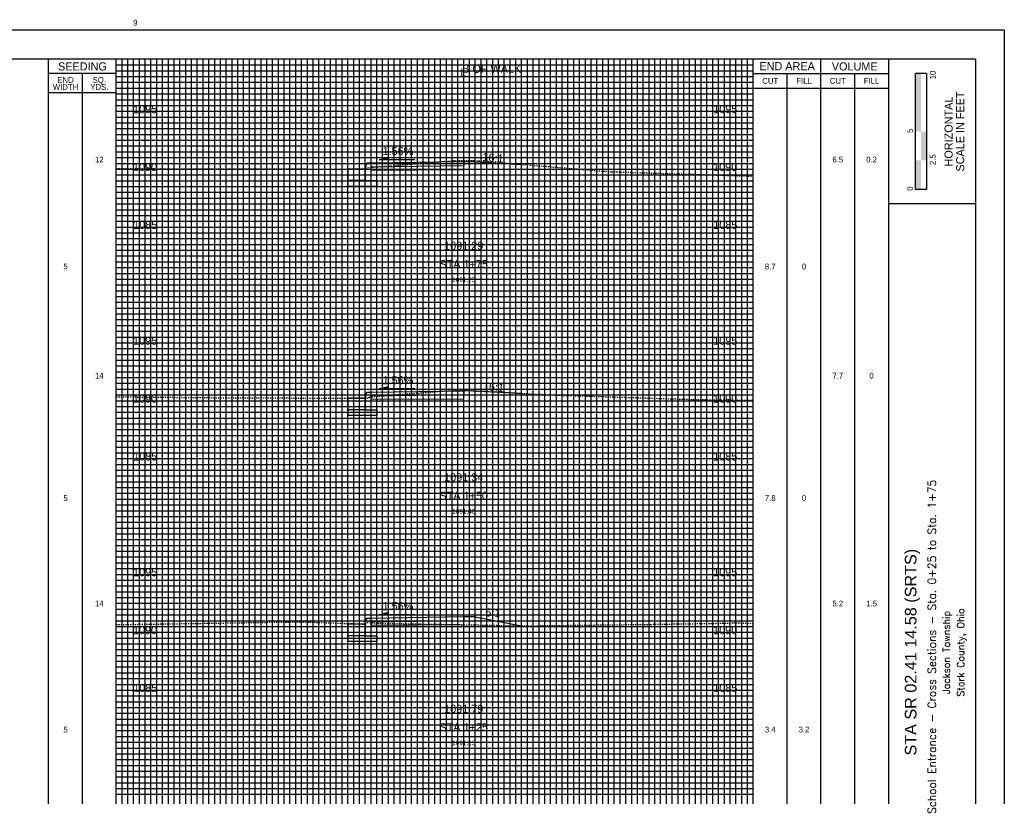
# Model space of a CAD drawing. Header units: feet. Extents: x 318 to 488, y 140 to 251.
# Tile 3 of 3: x 403 to 488, y 184 to 251. Entities that reach past the tile are written whole.
import ezdxf
from ezdxf.enums import TextEntityAlignment as Align

# ---------------------------------------------------------------- set-up
doc = ezdxf.new("R2010")
doc.units = ezdxf.units.FT
doc.header["$MEASUREMENT"] = 0
for name, pattern in [('CENTER2', [1.125, 0.75, -0.125, 0.125, -0.125]), ('DGN Style 4', [0.027369, 0.013684, -0.006842, 0, -0.006842]), ('OhDOT_USTN2', [0.11, 0.069, -0.041])]:
    doc.linetypes.add(name, pattern=pattern)
for name, color, linetype in [('CL_P_Construction', 7, 'DGN Style 4'), ('SH_Border', 7, 'Continuous'), ('SH_Data', 7, 'Continuous'), ('SH_Text', 7, 'Continuous'), ('XS_P_Annotation', 7, 'Continuous'), ('XS_P_Curb', 254, 'Continuous'), ('XS_P_Finished_Grade', 3, 'Continuous'), ('XS_P_Pavt_Surface', 251, 'Continuous'), ('XS_P_Subgrade', 4, 'Continuous'), ('XS_P_Text_Info', 7, 'Continuous'), ('XS_X_Ground_Line', 3, 'OhDOT_USTN2')]:
    doc.layers.add(name, color=color, linetype=linetype)
doc.layers.add('SH_Major_Grid_Line', color=254, linetype='Continuous', transparency=0.3)
doc.layers.add('SH_Minor_Grid_Line', color=252, linetype='Continuous', transparency=0.5)
doc.styles.add('Font32', font='simplex.shx', dxfattribs={"width": 0.85})
doc.styles.add('OHDOTSymbols', font='arial.ttf')
doc.styles.add('Slanted-Normal', font='font31.shx', dxfattribs={"height": 0.12})
doc.styles.add('Straight-Normal', font='font30.shx', dxfattribs={"height": 0.1})
doc.styles.add('Straight-Sub Title', font='font30.shx', dxfattribs={"height": 0.17})

msp = doc.modelspace()

# ---------------------------------------------------------------- hatches: boundary and pattern name
at = {"layer": 'SH_Data', "linetype": 'Continuous'}
msp.add_hatch(color=7, dxfattribs=at).paths.add_polyline_path([(480.046, 241.687), (480.046, 246.687), (480.513, 246.687), (480.517, 246.687), (480.517, 241.687)])

# ---------------------------------------------------------------- linework, layer by layer
at = {"layer": 'CL_P_Construction', "linetype": 'CENTER2'}
msp.add_line((441.033, 142.937), (441.033, 247.937), dxfattribs=at)
at = {"layer": 'SH_Border'}
for p, q in [((487.7, 250.437), (317.7, 250.437)), ((487.7, 250.437), (487.7, 140.437)), ((485.2, 247.937), (320.2, 247.937)), ((477.7, 247.937), (477.7, 142.937)), ((485.2, 247.937), (485.2, 142.937)), ((485.2, 235.437), (477.7, 235.437))]:
    msp.add_line(p, q, dxfattribs=at)
at = {"layer": 'SH_Data', "color": 7, "linetype": 'Continuous'}
for p, q in [((405.2, 142.937), (405.2, 247.937)), ((411.033, 142.937), (411.033, 247.937)), ((466.033, 142.937), (466.033, 247.937)), ((471.867, 142.937), (471.867, 247.937)), ((411.033, 246.687), (405.2, 246.687)), ((408.117, 142.937), (408.117, 246.687)), ((466.033, 246.687), (477.7, 246.687)), ((468.951, 142.937), (468.951, 246.687)), ((474.784, 142.937), (474.784, 246.687)), ((480.046, 236.687), (480.046, 246.687)), ((480.984, 246.687), (480.046, 246.687)), ((480.984, 246.687), (480.984, 236.687)), ((411.033, 245.02), (405.2, 245.02)), ((466.033, 245.437), (477.7, 245.437)), ((480.984, 236.687), (480.046, 236.687))]:
    msp.add_line(p, q, dxfattribs=at)
for points in [[(480.979, 239.187), (480.979, 241.687), (480.513, 239.187), (480.513, 241.687)], [(480.513, 236.687), (480.513, 239.187), (480.046, 236.687), (480.046, 239.187)]]:
    msp.add_solid(points, dxfattribs=at)
at = {"layer": 'SH_Major_Grid_Line', "color": 254, "linetype": 'Continuous'}
for p, q in [((416.033, 142.937), (416.033, 247.937)), ((421.033, 142.937), (421.033, 247.937)), ((426.033, 142.937), (426.033, 247.937)), ((431.033, 142.937), (431.033, 247.937)), ((436.033, 142.937), (436.033, 247.937)), ((441.033, 142.937), (441.033, 247.937)), ((446.033, 142.937), (446.033, 247.937)), ((451.033, 142.937), (451.033, 247.937)), ((456.033, 142.937), (456.033, 247.937)), ((461.033, 142.937), (461.033, 247.937)), ((411.033, 242.937), (466.033, 242.937)), ((411.033, 237.937), (466.033, 237.937)), ((411.033, 232.937), (466.033, 232.937)), ((411.033, 227.937), (466.033, 227.937)), ((411.033, 222.937), (466.033, 222.937)), ((411.033, 217.937), (466.033, 217.937)), ((411.033, 212.937), (466.033, 212.937)), ((411.033, 207.937), (466.033, 207.937)), ((411.033, 202.937), (466.033, 202.937)), ((411.033, 197.937), (466.033, 197.937)), ((411.033, 192.937), (466.033, 192.937)), ((411.033, 187.937), (466.033, 187.937))]:
    msp.add_line(p, q, dxfattribs=at)
at = {"layer": 'SH_Minor_Grid_Line', "color": 252, "linetype": 'Continuous'}
for p, q in [((411.033, 247.437), (466.033, 247.437)), ((411.533, 142.937), (411.533, 247.937)), ((412.033, 142.937), (412.033, 247.937)), ((412.533, 142.937), (412.533, 247.937)), ((413.033, 142.937), (413.033, 247.937)), ((413.533, 142.937), (413.533, 247.937)), ((414.033, 142.937), (414.033, 247.937)), ((414.533, 142.937), (414.533, 247.937)), ((415.033, 142.937), (415.033, 247.937)), ((415.533, 142.937), (415.533, 247.937)), ((416.533, 142.937), (416.533, 247.937)), ((417.033, 142.937), (417.033, 247.937)), ((417.533, 142.937), (417.533, 247.937)), ((418.033, 142.937), (418.033, 247.937)), ((418.533, 142.937), (418.533, 247.937)), ((419.033, 142.937), (419.033, 247.937)), ((419.533, 142.937), (419.533, 247.937)), ((420.033, 142.937), (420.033, 247.937)), ((420.533, 142.937), (420.533, 247.937)), ((421.533, 142.937), (421.533, 247.937)), ((422.033, 142.937), (422.033, 247.937)), ((422.533, 142.937), (422.533, 247.937)), ((423.033, 142.937), (423.033, 247.937)), ((423.533, 142.937), (423.533, 247.937)), ((424.033, 142.937), (424.033, 247.937)), ((424.533, 142.937), (424.533, 247.937)), ((425.033, 142.937), (425.033, 247.937)), ((425.533, 142.937), (425.533, 247.937)), ((426.533, 142.937), (426.533, 247.937)), ((427.033, 142.937), (427.033, 247.937)), ((427.533, 142.937), (427.533, 247.937)), ((428.033, 142.937), (428.033, 247.937)), ((428.533, 142.937), (428.533, 247.937)), ((429.033, 142.937), (429.033, 247.937)), ((429.533, 142.937), (429.533, 247.937)), ((430.033, 142.937), (430.033, 247.937)), ((430.533, 142.937), (430.533, 247.937)), ((431.533, 142.937), (431.533, 247.937)), ((432.033, 142.937), (432.033, 247.937)), ((432.533, 142.937), (432.533, 247.937)), ((433.033, 142.937), (433.033, 247.937)), ((433.533, 142.937), (433.533, 247.937)), ((434.033, 142.937), (434.033, 247.937)), ((434.533, 142.937), (434.533, 247.937)), ((435.033, 142.937), (435.033, 247.937)), ((435.533, 142.937), (435.533, 247.937)), ((436.533, 142.937), (436.533, 247.937)), ((437.033, 142.937), (437.033, 247.937)), ((437.533, 142.937), (437.533, 247.937)), ((438.033, 142.937), (438.033, 247.937)), ((438.533, 142.937), (438.533, 247.937)), ((439.033, 142.937), (439.033, 247.937)), ((439.533, 142.937), (439.533, 247.937)), ((440.033, 142.937), (440.033, 247.937)), ((440.533, 142.937), (440.533, 247.937)), ((441.533, 142.937), (441.533, 247.937)), ((442.033, 142.937), (442.033, 247.937)), ((442.533, 142.937), (442.533, 247.937)), ((443.033, 142.937), (443.033, 247.937)), ((443.533, 142.937), (443.533, 247.937)), ((444.033, 142.937), (444.033, 247.937)), ((444.533, 142.937), (444.533, 247.937)), ((445.033, 142.937), (445.033, 247.937)), ((445.533, 142.937), (445.533, 247.937)), ((446.533, 142.937), (446.533, 247.937)), ((447.033, 142.937), (447.033, 247.937)), ((447.533, 142.937), (447.533, 247.937)), ((448.033, 142.937), (448.033, 247.937)), ((448.533, 142.937), (448.533, 247.937)), ((449.033, 142.937), (449.033, 247.937)), ((449.533, 142.937), (449.533, 247.937)), ((450.033, 142.937), (450.033, 247.937)), ((450.533, 142.937), (450.533, 247.937)), ((451.533, 142.937), (451.533, 247.937)), ((452.033, 142.937), (452.033, 247.937)), ((452.533, 142.937), (452.533, 247.937)), ((453.033, 142.937), (453.033, 247.937)), ((453.533, 142.937), (453.533, 247.937)), ((454.033, 142.937), (454.033, 247.937)), ((454.533, 142.937), (454.533, 247.937)), ((455.033, 142.937), (455.033, 247.937)), ((455.533, 142.937), (455.533, 247.937)), ((456.533, 142.937), (456.533, 247.937)), ((457.033, 142.937), (457.033, 247.937)), ((457.533, 142.937), (457.533, 247.937)), ((458.033, 142.937), (458.033, 247.937)), ((458.533, 142.937), (458.533, 247.937)), ((459.033, 142.937), (459.033, 247.937)), ((459.533, 142.937), (459.533, 247.937)), ((460.033, 142.937), (460.033, 247.937)), ((460.533, 142.937), (460.533, 247.937)), ((461.533, 142.937), (461.533, 247.937)), ((462.033, 142.937), (462.033, 247.937)), ((462.533, 142.937), (462.533, 247.937)), ((463.033, 142.937), (463.033, 247.937)), ((463.533, 142.937), (463.533, 247.937)), ((464.033, 142.937), (464.033, 247.937)), ((464.533, 142.937), (464.533, 247.937)), ((465.033, 142.937), (465.033, 247.937)), ((465.533, 142.937), (465.533, 247.937)), ((411.033, 246.937), (466.033, 246.937)), ((411.033, 246.437), (466.033, 246.437)), ((411.033, 245.937), (466.033, 245.937)), ((411.033, 245.437), (466.033, 245.437)), ((411.033, 244.937), (466.033, 244.937)), ((411.033, 244.437), (466.033, 244.437)), ((411.033, 243.937), (466.033, 243.937)), ((411.033, 243.437), (466.033, 243.437)), ((411.033, 242.437), (466.033, 242.437)), ((411.033, 241.937), (466.033, 241.937)), ((411.033, 241.437), (466.033, 241.437)), ((411.033, 240.937), (466.033, 240.937)), ((411.033, 240.437), (466.033, 240.437)), ((411.033, 239.937), (466.033, 239.937)), ((411.033, 239.437), (466.033, 239.437)), ((411.033, 238.937), (466.033, 238.937)), ((411.033, 238.437), (466.033, 238.437)), ((411.033, 237.437), (466.033, 237.437)), ((411.033, 236.937), (466.033, 236.937)), ((411.033, 236.437), (466.033, 236.437)), ((411.033, 235.937), (466.033, 235.937)), ((411.033, 235.437), (466.033, 235.437)), ((411.033, 234.937), (466.033, 234.937)), ((411.033, 234.437), (466.033, 234.437)), ((411.033, 233.937), (466.033, 233.937)), ((411.033, 233.437), (466.033, 233.437)), ((411.033, 232.437), (466.033, 232.437)), ((411.033, 231.937), (466.033, 231.937)), ((411.033, 231.437), (466.033, 231.437)), ((411.033, 230.937), (466.033, 230.937)), ((411.033, 230.437), (466.033, 230.437)), ((411.033, 229.937), (466.033, 229.937)), ((411.033, 229.437), (466.033, 229.437)), ((411.033, 228.937), (466.033, 228.937)), ((411.033, 228.437), (466.033, 228.437)), ((411.033, 227.437), (466.033, 227.437)), ((411.033, 226.937), (466.033, 226.937)), ((411.033, 226.437), (466.033, 226.437)), ((411.033, 225.937), (466.033, 225.937)), ((411.033, 225.437), (466.033, 225.437)), ((411.033, 224.937), (466.033, 224.937)), ((411.033, 224.437), (466.033, 224.437)), ((411.033, 223.937), (466.033, 223.937)), ((411.033, 223.437), (466.033, 223.437)), ((411.033, 222.437), (466.033, 222.437)), ((411.033, 221.937), (466.033, 221.937)), ((411.033, 221.437), (466.033, 221.437)), ((411.033, 220.937), (466.033, 220.937)), ((411.033, 220.437), (466.033, 220.437)), ((411.033, 219.937), (466.033, 219.937)), ((411.033, 219.437), (466.033, 219.437)), ((411.033, 218.937), (466.033, 218.937)), ((411.033, 218.437), (466.033, 218.437)), ((411.033, 217.437), (466.033, 217.437)), ((411.033, 216.937), (466.033, 216.937)), ((411.033, 216.437), (466.033, 216.437)), ((411.033, 215.937), (466.033, 215.937)), ((411.033, 215.437), (466.033, 215.437)), ((411.033, 214.937), (466.033, 214.937)), ((411.033, 214.437), (466.033, 214.437)), ((411.033, 213.937), (466.033, 213.937)), ((411.033, 213.437), (466.033, 213.437)), ((411.033, 212.437), (466.033, 212.437)), ((411.033, 211.937), (466.033, 211.937)), ((411.033, 211.437), (466.033, 211.437)), ((411.033, 210.937), (466.033, 210.937)), ((411.033, 210.437), (466.033, 210.437)), ((411.033, 209.937), (466.033, 209.937)), ((411.033, 209.437), (466.033, 209.437)), ((411.033, 208.937), (466.033, 208.937)), ((411.033, 208.437), (466.033, 208.437)), ((411.033, 207.437), (466.033, 207.437)), ((411.033, 206.937), (466.033, 206.937)), ((411.033, 206.437), (466.033, 206.437)), ((411.033, 205.937), (466.033, 205.937)), ((411.033, 205.437), (466.033, 205.437)), ((411.033, 204.937), (466.033, 204.937)), ((411.033, 204.437), (466.033, 204.437)), ((411.033, 203.937), (466.033, 203.937)), ((411.033, 203.437), (466.033, 203.437)), ((411.033, 202.437), (466.033, 202.437)), ((411.033, 201.937), (466.033, 201.937)), ((411.033, 201.437), (466.033, 201.437)), ((411.033, 200.937), (466.033, 200.937)), ((411.033, 200.437), (466.033, 200.437)), ((411.033, 199.937), (466.033, 199.937)), ((411.033, 199.437), (466.033, 199.437)), ((411.033, 198.937), (466.033, 198.937)), ((411.033, 198.437), (466.033, 198.437)), ((411.033, 197.437), (466.033, 197.437)), ((411.033, 196.937), (466.033, 196.937)), ((411.033, 196.437), (466.033, 196.437)), ((411.033, 195.937), (466.033, 195.937)), ((411.033, 195.437), (466.033, 195.437)), ((411.033, 194.937), (466.033, 194.937)), ((411.033, 194.437), (466.033, 194.437)), ((411.033, 193.937), (466.033, 193.937)), ((411.033, 193.437), (466.033, 193.437)), ((411.033, 192.437), (466.033, 192.437)), ((411.033, 191.937), (466.033, 191.937)), ((411.033, 191.437), (466.033, 191.437)), ((411.033, 190.937), (466.033, 190.937)), ((411.033, 190.437), (466.033, 190.437)), ((411.033, 189.937), (466.033, 189.937)), ((411.033, 189.437), (466.033, 189.437)), ((411.033, 188.937), (466.033, 188.937)), ((411.033, 188.437), (466.033, 188.437)), ((411.033, 187.437), (466.033, 187.437)), ((411.033, 186.937), (466.033, 186.937)), ((411.033, 186.437), (466.033, 186.437)), ((411.033, 185.937), (466.033, 185.937)), ((411.033, 185.437), (466.033, 185.437)), ((411.033, 184.937), (466.033, 184.937)), ((411.033, 184.437), (466.033, 184.437))]:
    msp.add_line(p, q, dxfattribs=at)
at = {"layer": 'XS_P_Annotation', "color": 7, "linetype": 'Continuous', "lineweight": -3}
for p, q in [((433.759, 239.243), (434.523, 239.465)), ((436.82, 239.243), (433.759, 239.243)), ((434.523, 239.465), (434.523, 239.243)), ((433.759, 219.45), (434.523, 219.672)), ((436.82, 219.45), (433.759, 219.45)), ((434.523, 219.672), (434.523, 219.45)), ((433.759, 199.937), (434.523, 200.159)), ((436.82, 199.937), (433.759, 199.937)), ((434.523, 200.159), (434.523, 199.937))]:
    msp.add_line(p, q, dxfattribs=at)
for points in [[(433.759, 239.243), (434.523, 239.243), (434.523, 239.465)], [(433.759, 219.45), (434.523, 219.45), (434.523, 219.672)], [(433.759, 199.937), (434.523, 199.937), (434.523, 200.159)]]:
    msp.add_solid(points, dxfattribs=at)
at = {"layer": 'XS_P_Curb', "flags": 128}
for points in [[(432.687, 238.943, 0.36663), (432.604, 238.873), (432.533, 238.443), (432.533, 237.443), (433.033, 237.443), (433.033, 238.943)], [(432.687, 219.149, 0.36663), (432.604, 219.08), (432.533, 218.649), (432.533, 217.649), (433.033, 217.649), (433.033, 219.149)], [(432.687, 199.636, 0.36663), (432.604, 199.566), (432.533, 199.136), (432.533, 198.136), (433.033, 198.136), (433.033, 199.636)]]:
    msp.add_lwpolyline(points, format="xyb", close=True, dxfattribs=at)
at = {"layer": 'XS_P_Finished_Grade'}
for p, q in [((442.033, 239.083), (441.033, 239.067)), ((442.033, 239.083), (446.033, 238.851)), ((442.074, 219.286), (441.074, 219.27)), ((442.074, 219.286), (446.033, 219.076)), ((442.033, 199.776), (441.033, 199.761)), ((442.033, 199.776), (446.033, 199))]:
    msp.add_line(p, q, dxfattribs=at)
at = {"layer": 'XS_P_Pavt_Surface'}
for p, q in [((431.033, 238.443), (431.033, 236.943)), ((432.533, 237.443), (431.033, 237.443)), ((431.033, 218.649), (431.033, 217.149)), ((432.533, 217.649), (431.033, 217.649)), ((431.033, 199.136), (431.033, 197.636)), ((432.533, 198.136), (431.033, 198.136))]:
    msp.add_line(p, q, dxfattribs=at)
for points in [[(441.033, 239.067), (433.033, 238.943)], [(441.033, 239.067), (441.033, 238.734), (433.033, 238.61), (433.033, 238.943)], [(432.533, 238.443), (431.033, 238.443)], [(433.033, 237.443), (433.533, 237.443), (433.533, 236.943)], [(433.533, 236.943), (431.033, 236.943)], [(432.533, 218.649), (431.033, 218.649)], [(441.033, 219.274), (433.033, 219.149)], [(441.033, 219.274), (441.033, 218.941), (433.033, 218.816), (433.033, 219.149)], [(433.033, 217.649), (433.533, 217.649), (433.533, 217.149)], [(433.533, 217.149), (431.033, 217.149)], [(441.033, 199.761), (433.033, 199.636)], [(441.033, 199.761), (441.033, 199.428), (433.033, 199.303), (433.033, 199.636)], [(432.533, 199.136), (431.033, 199.136)], [(433.033, 198.136), (433.533, 198.136), (433.533, 197.636)], [(433.533, 197.636), (431.033, 197.636)]]:
    msp.add_lwpolyline(points, dxfattribs=at)
at = {"layer": 'XS_P_Subgrade'}
for points in [[(433.033, 238.682), (433.033, 238.354), (441.033, 238.401), (441.033, 238.734)], [(433.033, 218.889), (433.033, 218.561), (441.033, 218.608), (441.033, 218.941)], [(433.033, 199.375), (433.033, 199.048), (441.033, 199.095), (441.033, 199.428)]]:
    msp.add_lwpolyline(points, dxfattribs=at)
at = {"layer": 'XS_X_Ground_Line'}
for points in [[(411.033, 238.486), (431.29, 238.442), (432.368, 238.438), (432.934, 238.588), (440.224, 239.178), (441.803, 239.178), (441.923, 239.191), (453.794, 238.21), (462.586, 237.937), (466.033, 237.83)], [(411.033, 218.772), (420.516, 218.688), (432.667, 218.649), (432.775, 218.677), (432.897, 218.758), (434.722, 218.914), (440.506, 219.365), (441.033, 219.337), (449.047, 218.918), (460.825, 218.542), (466.033, 218.472)], [(411.033, 199.092), (426.926, 199.337), (432.545, 199.141), (432.688, 199.287), (433.619, 199.216), (441.033, 199.087), (446.418, 198.993), (457.148, 199.118), (463.974, 199.226), (464.328, 199.252), (466.033, 199.2)]]:
    msp.add_lwpolyline(points, dxfattribs=at)

# ---------------------------------------------------------------- texts
at = {"layer": 'SH_Data', "color": 7, "linetype": 'Continuous', "style": 'Straight-Normal'}
for s, height, p in [('SEEDING', 0.7, (408.118, 247.312)), ('END AREA', 0.7, (468.95, 247.333)), ('VOLUME', 0.7, (474.786, 247.312)), ('CUT', 0.5, (467.494, 246.062)), ('FILL', 0.5, (470.409, 246.062)), ('CUT', 0.5, (473.327, 246.062)), ('FILL', 0.5, (476.242, 246.062))]:
    msp.add_text(s, height=height, dxfattribs=at).set_placement(p, align=Align.MIDDLE_CENTER)
at = {"layer": 'SH_Data', "style": 'Straight-Sub Title'}
for s, p in [('10', (481.771, 246.565)), ('5', (479.815, 241.755)), ('2.5', (481.767, 239.255)), ('0', (479.815, 236.755))]:
    msp.add_text(s, height=0.5, rotation=90, dxfattribs=at).set_placement(p, align=Align.CENTER)
at = {"layer": 'SH_Data', "linetype": 'Continuous', "style": 'Straight-Sub Title'}
for s, p in [('SCALE IN FEET', (483.892, 241.687)), ('HORIZONTAL', (482.892, 241.687))]:
    msp.add_text(s, height=0.7, rotation=90, dxfattribs=at).set_placement(p, align=Align.MIDDLE_CENTER)
at = {"layer": 'SH_Data', "color": 7, "linetype": 'Continuous', "char_height": 0.7, "attachment_point": 5, "line_spacing_factor": 0.728571, "style": 'Straight-Normal'}
for s, insert in [('{\\H0.71429x;9}', (412.683, 251.089)), ('\\H0.714286x;END\\PWIDTH', (406.658, 245.837)), ('\\H0.714286x;SQ.\\PYDS.', (409.575, 245.837)), ('{\\H0.71429x;12}', (409.575, 239.265)), ('{\\H0.71429x;6.5}', (473.325, 239.265)), ('{\\H0.71429x;0.2}', (476.242, 239.265)), ('{\\H0.71429x;5}', (406.658, 230.028)), ('{\\H0.71429x;8.7}', (467.493, 230.028)), ('{\\H0.71429x;0}', (470.41, 230.028)), ('{\\H0.71429x;14}', (409.575, 220.598)), ('{\\H0.71429x;7.7}', (473.325, 220.598)), ('{\\H0.71429x;0}', (476.242, 220.598)), ('{\\H0.71429x;5}', (406.658, 210.028)), ('{\\H0.71429x;7.8}', (467.493, 210.028)), ('{\\H0.71429x;0}', (470.41, 210.028)), ('{\\H0.71429x;14}', (409.575, 200.918)), ('{\\H0.71429x;5.2}', (473.325, 200.918)), ('{\\H0.71429x;1.5}', (476.242, 200.918)), ('{\\H0.71429x;5}', (406.658, 190.028)), ('{\\H0.71429x;3.4}', (467.493, 190.028)), ('{\\H0.71429x;3.2}', (470.41, 190.028))]:
    msp.add_mtext(s, dxfattribs=dict(at, insert=insert))
at = {"layer": 'SH_Text', "linetype": 'Continuous'}
for s, height, style, p in [('School Entrance - Cross Sections - Sta. 0+25 to Sta. 1+75', 0.7, 'Font32', (481.45, 196.687)), ('STA SR 02.41 14.58 (SRTS)', 1, 'OHDOTSymbols', (479.616, 196.713, -565.927)), ('Jackson Township', 0.6, 'Font32', (482.689, 196.687, -565.927)), ('Stark County, Ohio', 0.6, 'Font32', (483.928, 196.687, -1131.854))]:
    msp.add_text(s, height=height, rotation=90, dxfattribs=dict(at, style=style)).set_placement(p, align=Align.MIDDLE_CENTER)
at = {"layer": 'XS_P_Annotation', "color": 7, "linetype": 'Continuous', "lineweight": -3, "attachment_point": 5, "style": 'Slanted-Normal'}
for s, insert, char_height in [('1.56%', (435.354, 239.994), 0.7), ('1091.29', (441.033, 231.818), 0.7), ('1091.25', (441.033, 228.878), 0.4), ('1.56%', (435.354, 220.2), 0.7), ('1091.34', (441.033, 211.818), 0.7), ('1091.40', (441.033, 208.878), 0.4), ('1.56%', (435.354, 200.687), 0.7), ('1091.79', (441.033, 191.818), 0.7), ('1091.15', (441.033, 188.878), 0.4)]:
    msp.add_mtext(s, dxfattribs=dict(at, insert=insert, char_height=char_height))
at = {"layer": 'XS_P_Annotation', "color": 7, "linetype": 'Continuous', "lineweight": -3, "char_height": 0.7, "attachment_point": 5, "rotation": 355.00996, "style": 'Slanted-Normal'}
for s, insert in [('16:1', (443.56, 239.418)), ('16:1', (443.601, 219.621)), ('6:1', (443.56, 200.111))]:
    msp.add_mtext_dynamic_manual_height_columns(s, width=22.81731, gutter_width=1, heights=[0], dxfattribs=dict(at, insert=insert))
at = {"layer": 'XS_P_Text_Info', "color": 7, "linetype": 'Continuous', "lineweight": -3, "char_height": 0.7, "attachment_point": 8, "style": 'Slanted-Normal'}
for s, insert in [('B OF WALK', (443.447, 246.747)), ('L', (441.009, 246.423)), ('1095', (413.528, 243.261)), ('1095', (463.611, 243.261)), ('1090', (413.519, 238.261)), ('1090', (463.602, 238.261)), ('1085', (413.533, 233.261)), ('1085', (463.616, 233.261)), ('1095', (413.528, 223.261)), ('1095', (463.611, 223.261)), ('1090', (413.519, 218.261)), ('1090', (463.602, 218.261)), ('1085', (413.533, 213.261)), ('1085', (463.616, 213.261)), ('1095', (413.528, 203.261)), ('1095', (463.611, 203.261)), ('1090', (413.519, 198.261)), ('1090', (463.602, 198.261)), ('1085', (413.533, 193.261)), ('1085', (463.616, 193.261)), ('STA 1+25', (441.033, 189.868))]:
    msp.add_mtext(s, dxfattribs=dict(at, insert=insert))
at = {"layer": 'XS_P_Text_Info', "color": 7, "linetype": 'Continuous', "lineweight": -3, "char_height": 0.7, "width": 21.51176, "attachment_point": 8, "style": 'Slanted-Normal'}
for s, insert in [('STA 1+75', (441.033, 229.868)), ('STA 1+50', (441.033, 209.868))]:
    msp.add_mtext(s, dxfattribs=dict(at, insert=insert))

doc.saveas('drawing.dxf')
